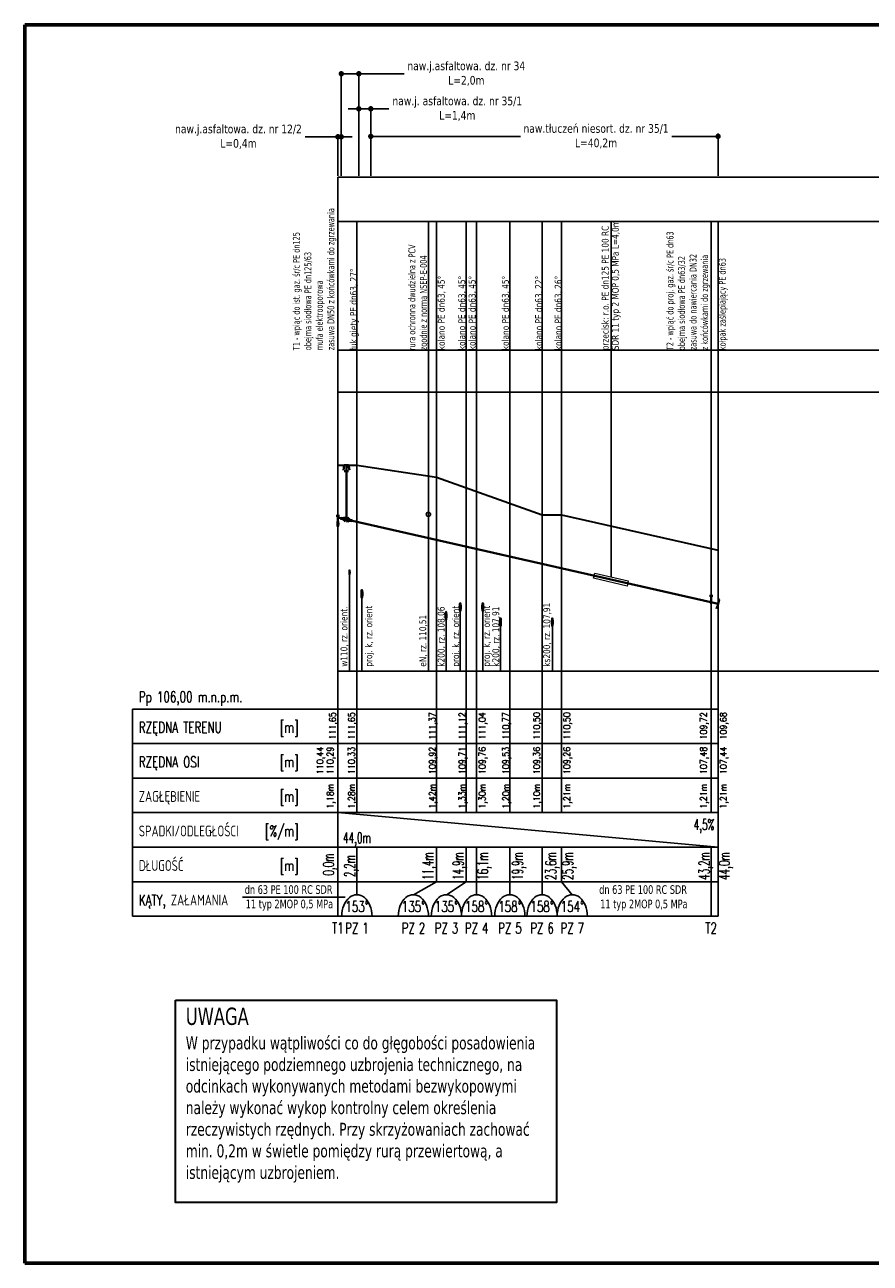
# Model space of a CAD drawing. Header units: millimetres. Extents: x 111 to 475, y 311 to 882.
# Tile 2 of 4: x 209 to 229, y 426 to 454. Entities that reach past the tile are written whole.
import ezdxf
from ezdxf.enums import TextEntityAlignment as Align

# ---------------------------------------------------------------- set-up
doc = ezdxf.new("R2010")
doc.units = ezdxf.units.MM
doc.layers.get('Defpoints').update_dxf_attribs({"color": 253})
for name, color, linetype, lineweight in [('MR_gaz', 2, 'Continuous', 40), ('MR_gaz_cien', 6, 'Continuous', 20), ('MR_gaz_dim', 5, 'Continuous', 20)]:
    doc.layers.add(name, color=color, linetype=linetype, lineweight=lineweight)
doc.styles.add('MR_text', font='tahoma.ttf', dxfattribs={"width": 0.8, "height": 1})
doc.styles.add('MR_text .15', font='simplex.shx', dxfattribs={"width": 0.9, "height": 0.15})
doc.styles.add('MR_text .20', font='tahoma.ttf', dxfattribs={"width": 0.9, "height": 0.2})
doc.styles.add('MR_text .25', font='simplex.shx', dxfattribs={"width": 0.6, "height": 0.25})
doc.dimstyles.new('dlugośc', dxfattribs={"dimscale": 0.05, "dimtxt": 0.2, "dimasz": 0, "dimexe": 0, "dimexo": 0, "dimtad": 1, "dimjust": 2, "dimdec": 1, "dimlfac": 5, "dimrnd": 0.1, "dimzin": 1, "dimtxsty": 'MR_text .25', "dimblk": 'NONE', "dimcen": 0, "dimse1": 1, "dimse2": 1, "dimsd1": 1, "dimsd2": 1, "dimadec": 0, "dimazin": 0, "dimtfac": 1, "dimtdec": 1, "dimtix": 1, "dimtmove": 0, "dimatfit": 3, "dimldrblk": 'NONE', "dimfxl": 0, "dimlwd": 0, "dimlwe": 0, "dimarcsym": 0})
doc.dimstyles.new('MR_nawierzchnia_dim', dxfattribs={"dimscale": 0.05, "dimtxt": 0.2, "dimasz": 2.5, "dimexe": 1.25, "dimexo": 0.625, "dimtad": 0, "dimdec": 1, "dimlfac": 5, "dimrnd": 0.1, "dimzin": 1, "dimtxsty": 'MR_text .20', "dimblk": 'DOT', "dimcen": 2.5, "dimadec": 0, "dimazin": 0, "dimtfac": 1, "dimtdec": 1, "dimtix": 1, "dimtmove": 0, "dimatfit": 3, "dimldrblk": 'NONE', "dimfxl": 0, "dimarcsym": 0})

# ---------------------------------------------------------------- blocks, each defined once
blk = doc.blocks.new('*D3491')
at = {"layer": 'Defpoints', "color": 0, "transparency": 16777216}
for p in [(216.187, 435.009), (216.186, 434.611), (216.187, 434.611)]:
    blk.add_point(p, dxfattribs=at)
at = {"layer": 'MR_gaz_dim', "color": 0, "transparency": 16777216, "insert": (216.006, 435.009), "char_height": 0.25, "attachment_point": 5, "rotation": 90, "style": 'MR_text .25'}
blk.add_mtext('0,0m', dxfattribs=at)
blk = doc.blocks.new('_None')
blk = doc.blocks.new('_Dot')
at = {"layer": 'MR_gaz_dim', "color": 0, "lineweight": -2}
blk.add_line((-0.5, 0), (-1, 0), dxfattribs=at)
at = {"layer": 'MR_gaz_dim', "color": 0, "const_width": 0.5}
blk.add_lwpolyline([(-0.25, 0, 1), (0.25, 0, 1)], format="xyb", close=True, dxfattribs=at)
blk = doc.blocks.new('*D3494')
at = {"layer": 'Defpoints', "color": 0, "transparency": 16777216}
for p in [(216.266, 451.865), (216.187, 450.931), (216.266, 450.931)]:
    blk.add_point(p, dxfattribs=at)
at = {"layer": 'MR_gaz_dim', "color": 0, "lineweight": -2, "transparency": 16777216}
for p, q in [((216.062, 451.865), (215.432, 451.865)), ((216.187, 450.962), (216.187, 451.928)), ((216.266, 451.865), (216.187, 451.865)), ((216.266, 450.962), (216.266, 451.928)), ((216.391, 451.865), (216.516, 451.865))]:
    blk.add_line(p, q, dxfattribs=at)
at = {"layer": 'MR_gaz_dim', "color": 0, "lineweight": -2, "transparency": 16777216, "xscale": 0.125, "yscale": 0.125, "zscale": 0.125}
blk.add_blockref('_Dot', (216.187, 451.865), dxfattribs=at)
at = {"layer": 'MR_gaz_dim', "color": 0, "lineweight": -2, "transparency": 16777216, "xscale": 0.125, "yscale": 0.125, "zscale": 0.125, "rotation": 180}
blk.add_blockref('_Dot', (216.266, 451.865), dxfattribs=at)
at = {"layer": 'MR_gaz_dim', "color": 0, "transparency": 16777216, "insert": (213.883, 451.865), "char_height": 0.2, "attachment_point": 5, "style": 'MR_text .20'}
blk.add_mtext('naw.j.asfaltowa. dz. nr 12/2\\PL=0,4m', dxfattribs=at)
blk = doc.blocks.new('PZ')
at = {"style": 'MR_text .25', "width": 0.7}
blk.add_text('PZ', height=0.25, dxfattribs=at).set_placement((-0.02, 0), align=Align.RIGHT)
blk.add_attdef('PUNKT_ZAŁAMANIA', (0.071, 0), '', height=0.25, dxfattribs=at)
blk = doc.blocks.new('*D3495')
at = {"layer": 'Defpoints', "color": 0, "transparency": 16777216}
for p in [(216.627, 434.975), (216.187, 434.611), (216.627, 434.61)]:
    blk.add_point(p, dxfattribs=at)
at = {"layer": 'MR_gaz_dim', "color": 0, "transparency": 16777216, "insert": (216.501, 434.975), "char_height": 0.25, "attachment_point": 5, "rotation": 90, "style": 'MR_text .25'}
blk.add_mtext('2,2m', dxfattribs=at)
blk = doc.blocks.new('*D3496')
at = {"layer": 'Defpoints', "color": 0, "transparency": 16777216}
for p in [(216.187, 435.411), (224.993, 435.411), (224.993, 435.411)]:
    blk.add_point(p, dxfattribs=at)
at = {"layer": 'MR_gaz_dim', "color": 0, "transparency": 16777216, "insert": (216.627, 435.591), "char_height": 0.25, "attachment_point": 5, "style": 'MR_text .25'}
blk.add_mtext('44,0m', dxfattribs=at)
blk = doc.blocks.new('*D5976')
at = {"layer": 'Defpoints', "color": 0, "transparency": 16777216}
for p in [(220.916, 434.975), (216.187, 434.61), (220.916, 434.611)]:
    blk.add_point(p, dxfattribs=at)
at = {"layer": 'MR_gaz_dim', "color": 0, "transparency": 16777216, "insert": (221.158, 434.975), "char_height": 0.25, "attachment_point": 5, "rotation": 90, "style": 'MR_text .25'}
blk.add_mtext('23,6m', dxfattribs=at)
blk = doc.blocks.new('*D5977')
at = {"layer": 'Defpoints', "color": 0, "transparency": 16777216}
for p in [(220.17, 434.975), (216.187, 434.61), (220.17, 434.609)]:
    blk.add_point(p, dxfattribs=at)
at = {"layer": 'MR_gaz_dim', "color": 0, "transparency": 16777216, "insert": (220.385, 434.975), "char_height": 0.25, "attachment_point": 5, "rotation": 90, "style": 'MR_text .25'}
blk.add_mtext('19,9m', dxfattribs=at)
blk = doc.blocks.new('*D5978')
at = {"layer": 'Defpoints', "color": 0, "transparency": 16777216}
for p in [(219.16, 434.973), (216.187, 434.609), (219.16, 434.611)]:
    blk.add_point(p, dxfattribs=at)
at = {"layer": 'MR_gaz_dim', "color": 0, "transparency": 16777216, "insert": (219.01, 434.973), "char_height": 0.25, "attachment_point": 5, "rotation": 90, "style": 'MR_text .25'}
blk.add_mtext('14,9m', dxfattribs=at)
blk = doc.blocks.new('*D5979')
at = {"layer": 'Defpoints', "color": 0, "transparency": 16777216}
for p in [(218.47, 434.973), (216.187, 434.609), (218.47, 434.608)]:
    blk.add_point(p, dxfattribs=at)
at = {"layer": 'MR_gaz_dim', "color": 0, "transparency": 16777216, "insert": (218.312, 434.973), "char_height": 0.25, "attachment_point": 5, "rotation": 90, "style": 'MR_text .25'}
blk.add_mtext('11,4m', dxfattribs=at)
blk = doc.blocks.new('*D5980')
at = {"layer": 'Defpoints', "color": 0, "transparency": 16777216}
for p in [(224.993, 434.975), (216.187, 434.61), (224.993, 434.611)]:
    blk.add_point(p, dxfattribs=at)
at = {"layer": 'MR_gaz_dim', "color": 0, "transparency": 16777216, "insert": (225.174, 434.975), "char_height": 0.25, "attachment_point": 5, "rotation": 90, "style": 'MR_text .25'}
blk.add_mtext('44,0m', dxfattribs=at)
blk = doc.blocks.new('*D5981')
at = {"layer": 'Defpoints', "color": 0, "transparency": 16777216}
for p in [(224.832, 434.975), (216.187, 434.61), (224.832, 434.611)]:
    blk.add_point(p, dxfattribs=at)
at = {"layer": 'MR_gaz_dim', "color": 0, "transparency": 16777216, "insert": (224.709, 434.975), "char_height": 0.25, "attachment_point": 5, "rotation": 90, "style": 'MR_text .25'}
blk.add_mtext('43,2m', dxfattribs=at)
blk = doc.blocks.new('*D5982')
at = {"layer": 'Defpoints', "color": 0, "transparency": 16777216}
for p in [(216.671, 453.326), (216.266, 450.931), (216.671, 450.931)]:
    blk.add_point(p, dxfattribs=at)
at = {"layer": 'MR_gaz_dim', "color": 0, "lineweight": -2, "transparency": 16777216}
for p, q in [((216.266, 450.962), (216.266, 453.389)), ((216.391, 453.326), (216.546, 453.326)), ((216.671, 450.962), (216.671, 453.389)), ((216.671, 453.326), (217.724, 453.326))]:
    blk.add_line(p, q, dxfattribs=at)
at = {"layer": 'MR_gaz_dim', "color": 0, "lineweight": -2, "transparency": 16777216, "xscale": 0.125, "yscale": 0.125, "zscale": 0.125, "rotation": 180}
blk.add_blockref('_Dot', (216.266, 453.326), dxfattribs=at)
at = {"layer": 'MR_gaz_dim', "color": 0, "lineweight": -2, "transparency": 16777216, "xscale": 0.125, "yscale": 0.125, "zscale": 0.125}
blk.add_blockref('_Dot', (216.671, 453.326), dxfattribs=at)
at = {"layer": 'MR_gaz_dim', "color": 0, "transparency": 16777216, "insert": (219.161, 453.326), "char_height": 0.2, "attachment_point": 5, "style": 'MR_text .20'}
blk.add_mtext('naw.j.asfaltowa. dz. nr 34\\PL=2,0m', dxfattribs=at)
blk = doc.blocks.new('*D5983')
at = {"layer": 'Defpoints', "color": 0, "transparency": 16777216}
for p in [(224.993, 451.876), (216.948, 450.931), (224.993, 450.931)]:
    blk.add_point(p, dxfattribs=at)
at = {"layer": 'MR_gaz_dim', "color": 0, "lineweight": -2, "transparency": 16777216}
for p, q in [((216.948, 450.962), (216.948, 451.939)), ((217.073, 451.876), (220.413, 451.876)), ((224.868, 451.876), (223.922, 451.876)), ((224.993, 450.962), (224.993, 451.939))]:
    blk.add_line(p, q, dxfattribs=at)
at = {"layer": 'MR_gaz_dim', "color": 0, "lineweight": -2, "transparency": 16777216, "xscale": 0.125, "yscale": 0.125, "zscale": 0.125, "rotation": 180}
blk.add_blockref('_Dot', (216.948, 451.876), dxfattribs=at)
at = {"layer": 'MR_gaz_dim', "color": 0, "lineweight": -2, "transparency": 16777216, "xscale": 0.125, "yscale": 0.125, "zscale": 0.125}
blk.add_blockref('_Dot', (224.993, 451.876), dxfattribs=at)
at = {"layer": 'MR_gaz_dim', "color": 0, "transparency": 16777216, "insert": (222.167, 451.876), "char_height": 0.2, "attachment_point": 5, "style": 'MR_text .20'}
blk.add_mtext('naw.tłuczeń niesort. dz. nr 35/1\\PL=40,2m', dxfattribs=at)
blk = doc.blocks.new('*D5984')
at = {"layer": 'Defpoints', "color": 0, "transparency": 16777216}
for p in [(216.948, 452.514), (216.671, 450.931), (216.948, 450.931)]:
    blk.add_point(p, dxfattribs=at)
at = {"layer": 'MR_gaz_dim', "color": 0, "lineweight": -2, "transparency": 16777216}
for p, q in [((216.546, 452.514), (216.421, 452.514)), ((216.671, 450.962), (216.671, 452.576)), ((216.671, 452.514), (216.948, 452.514)), ((216.948, 450.962), (216.948, 452.576)), ((217.073, 452.514), (217.369, 452.514))]:
    blk.add_line(p, q, dxfattribs=at)
at = {"layer": 'MR_gaz_dim', "color": 0, "lineweight": -2, "transparency": 16777216, "xscale": 0.125, "yscale": 0.125, "zscale": 0.125}
blk.add_blockref('_Dot', (216.671, 452.514), dxfattribs=at)
at = {"layer": 'MR_gaz_dim', "color": 0, "lineweight": -2, "transparency": 16777216, "xscale": 0.125, "yscale": 0.125, "zscale": 0.125, "rotation": 180}
blk.add_blockref('_Dot', (216.948, 452.514), dxfattribs=at)
at = {"layer": 'MR_gaz_dim', "color": 0, "transparency": 16777216, "insert": (218.952, 452.514), "char_height": 0.2, "attachment_point": 5, "style": 'MR_text .20'}
blk.add_mtext('naw.j. asfaltowa. dz. nr 35/1\\PL=1,4m', dxfattribs=at)
blk = doc.blocks.new('*D6004')
at = {"layer": 'Defpoints', "color": 0, "transparency": 16777216}
for p in [(219.16, 434.973), (216.187, 434.609), (219.16, 434.611)]:
    blk.add_point(p, dxfattribs=at)
at = {"layer": 'MR_gaz_dim', "color": 0, "transparency": 16777216, "insert": (219.01, 434.973), "char_height": 0.25, "attachment_point": 5, "rotation": 90, "style": 'MR_text .25'}
blk.add_mtext('14,9m', dxfattribs=at)
blk = doc.blocks.new('*D6005')
at = {"layer": 'Defpoints', "color": 0, "transparency": 16777216}
for p in [(219.4, 434.973), (216.187, 434.609), (219.4, 434.611)]:
    blk.add_point(p, dxfattribs=at)
at = {"layer": 'MR_gaz_dim', "color": 0, "transparency": 16777216, "insert": (219.58, 434.973), "char_height": 0.25, "attachment_point": 5, "rotation": 90, "style": 'MR_text .25'}
blk.add_mtext('16,1m', dxfattribs=at)
blk = doc.blocks.new('*D6006')
at = {"layer": 'Defpoints', "color": 0, "transparency": 16777216}
for p in [(221.369, 434.975), (216.187, 434.61), (221.369, 434.611)]:
    blk.add_point(p, dxfattribs=at)
at = {"layer": 'MR_gaz_dim', "color": 0, "transparency": 16777216, "insert": (221.549, 434.975), "char_height": 0.25, "attachment_point": 5, "rotation": 90, "style": 'MR_text .25'}
blk.add_mtext('25,9m', dxfattribs=at)
blk = doc.blocks.new('skrzynka uliczna')
at = {"layer": 'MR_gaz'}
for p, q in [((-0.07, -0.17), (-0.05, -0.05)), ((-0.05, -0.05), (0.05, -0.05)), ((-0.05, -0.19), (0.05, -0.19)), ((0.07, -0.17), (0.05, -0.05))]:
    blk.add_line(p, q, dxfattribs=at)
blk = doc.blocks.new('btr_zas')
at = {"layer": 'MR_gaz'}
for p, q in [((0.5, -0.5), (1.5, 0.5)), ((0.5, 0.5), (1.5, -0.5)), ((0.5, -0.5), (0.5, 0.5)), ((1.5, -0.5), (1.5, 0.5))]:
    blk.add_line(p, q, dxfattribs=at)

msp = doc.modelspace()

# ---------------------------------------------------------------- linework, layer by layer
for p, q in [((216.187, 446.923), (216.187, 449.906)), ((216.627, 436.211), (216.627, 449.906)), ((218.282, 439.485), (218.282, 449.906)), ((218.47, 436.211), (218.47, 449.906)), ((219.161, 449.906), (219.16, 436.211)), ((219.4, 436.211), (219.4, 449.906)), ((220.171, 449.906), (220.17, 436.211)), ((220.916, 436.211), (220.916, 449.906)), ((220.916, 436.211), (220.916, 449.906)), ((221.369, 436.211), (221.369, 449.906)), ((222.514, 441.673), (222.514, 449.906)), ((224.832, 436.211), (224.832, 449.906)), ((224.993, 433.811), (224.993, 449.906)), ((216.187, 445.954), (216.187, 446.923)), ((216.187, 438.611), (216.187, 445.954)), ((216.187, 438.611), (216.187, 444.261)), ((216.187, 444.261), (216.627, 444.261)), ((221.369, 438.611), (221.369, 443.111)), ((216.458, 439.485), (216.458, 441.722)), ((216.743, 441.179), (216.743, 439.485)), ((218.691, 439.485), (218.691, 440.671)), ((219.02, 439.485), (219.02, 440.873)), ((219.542, 439.485), (219.542, 440.873)), ((219.951, 440.521), (219.951, 439.485)), ((221.154, 440.521), (221.154, 439.485)), ((211.425, 433.811), (211.425, 438.611)), ((211.425, 438.611), (216.187, 438.611)), ((216.187, 433.811), (216.187, 438.611)), ((216.187, 438.611), (224.993, 438.611)), ((216.187, 438.611), (218.688, 438.611)), ((218.688, 438.611), (224.993, 438.611)), ((218.688, 438.611), (224.993, 438.611)), ((224.596, 438.611), (224.993, 438.611)), ((211.425, 437.811), (224.993, 437.811)), ((211.425, 437.011), (224.993, 437.011)), ((211.425, 436.211), (224.993, 436.211)), ((216.187, 436.211), (224.993, 435.411)), ((211.425, 435.411), (224.993, 435.411)), ((216.627, 434.311), (216.627, 435.411)), ((218.47, 434.611), (218.47, 435.411)), ((219.16, 435.411), (219.16, 434.611)), ((219.4, 434.311), (219.4, 435.411)), ((220.17, 435.411), (220.17, 434.311)), ((220.916, 434.311), (220.916, 435.411)), ((220.916, 434.311), (220.916, 435.411)), ((221.369, 434.611), (221.369, 435.411)), ((224.832, 433.811), (224.832, 435.411)), ((211.425, 434.611), (224.993, 434.611)), ((218.7, 434.311), (219.16, 434.611)), ((221.616, 434.311), (221.369, 434.611)), ((217.935, 434.311), (218.47, 434.608)), ((213.976, 434.254), (216.352, 434.254)), ((224.993, 433.811), (211.425, 433.811)), ((216.187, 433.811), (216.627, 433.811))]:
    msp.add_line(p, q)
at = {"color": 1}
for p, q in [((218.47, 443.981), (216.627, 444.261)), ((220.916, 443.111), (218.47, 443.981)), ((221.369, 443.111), (220.916, 443.111)), ((224.993, 442.293), (221.369, 443.111))]:
    msp.add_line(p, q, dxfattribs=at)
at = {"lineweight": 30}
msp.add_lwpolyline([(216.187, 444.261), (216.627, 444.261), (218.47, 443.981), (220.916, 443.111), (221.369, 443.111), (224.993, 442.293)], dxfattribs=at)
msp.add_circle((218.282, 443.121), 0.05)
for centre, major_axis in [((216.458, 441.777), (0, -0.055)), ((216.743, 441.279), (0, -0.1)), ((219.02, 440.973), (0, -0.1)), ((219.542, 440.973), (0, -0.1)), ((218.691, 440.771), (0, -0.1)), ((219.951, 440.621), (0, -0.1)), ((221.153, 440.621), (0, -0.1))]:
    msp.add_ellipse(centre, major_axis=major_axis, ratio=0.2)
for centre in [(216.627, 433.811), (217.935, 433.811), (218.7, 433.811), (219.4, 433.811), (220.17, 433.811), (220.916, 433.811), (221.616, 433.811)]:
    msp.add_ellipse(centre, major_axis=(0, -0.5), ratio=0.7, start_param=1.570796, end_param=4.712389)
at = {"layer": 'Defpoints', "color": 3, "lineweight": 60}
for p, q in [((208.933, 454.461), (208.933, 425.774)), ((208.933, 454.461), (248.917, 454.461)), ((208.933, 454.461), (248.917, 454.461)), ((208.933, 425.774), (248.917, 425.774))]:
    msp.add_line(p, q, dxfattribs=at)
at = {"layer": 'Defpoints', "color": 254}
for p, q in [((216.187, 449.906), (216.187, 450.931)), ((216.187, 450.931), (282.536, 450.931)), ((216.187, 449.906), (283.913, 449.906)), ((216.187, 446.923), (282.101, 446.923)), ((216.187, 445.954), (282.339, 445.954))]:
    msp.add_line(p, q, dxfattribs=at)
at = {"layer": 'Defpoints'}
msp.add_line((216.187, 439.485), (282.938, 439.485), dxfattribs=at)
at = {"layer": 'MR_gaz'}
for p, q in [((216.384, 444.261), (216.384, 443.002)), ((216.187, 443.086), (216.147, 443.086)), ((216.187, 443.046), (216.187, 443.086)), ((216.187, 443.086), (216.227, 443.086)), ((216.187, 442.901), (216.187, 443.046)), ((216.187, 443.046), (224.993, 441.051)), ((224.832, 441.236), (224.792, 441.236)), ((224.832, 441.196), (224.832, 441.236)), ((224.832, 441.236), (224.872, 441.236)), ((224.832, 441.088), (224.832, 441.196))]:
    msp.add_line(p, q, dxfattribs=at)
for points in [[(224.993, 441.051), (224.971, 440.954), (224.941, 440.961)], [(224.993, 441.051), (225.016, 441.148), (224.987, 441.155)]]:
    msp.add_lwpolyline(points, dxfattribs=at)
for centre, major_axis, ratio in [((216.187, 442.901), (0, -0.0625), 0.200001), ((224.832, 441.088), (0, -0.0315), 0.2)]:
    msp.add_ellipse(centre, major_axis=major_axis, ratio=ratio, dxfattribs=at)
at = {"layer": 'MR_gaz_cien'}
for points in [[(216.269, 443.056), (216.316, 443.045), (216.304, 442.995), (216.257, 443.005)], [(216.466, 443.009), (216.513, 442.998), (216.501, 442.948), (216.454, 442.958)]]:
    msp.add_lwpolyline(points, close=True, dxfattribs=at)
msp.add_lwpolyline([(222.107, 441.642), (222.135, 441.762), (222.914, 441.579), (222.886, 441.46), (222.107, 441.642)], dxfattribs=at)
at = {"layer": 'MR_gaz_dim', "lineweight": 30}
msp.add_lwpolyline([(212.423, 431.87), (221.252, 431.87), (221.252, 427.18), (212.423, 427.18), (212.423, 431.87)], dxfattribs=at)

# ---------------------------------------------------------------- block references
at = {"layer": 'MR_gaz'}
msp.add_blockref('skrzynka uliczna', (216.384, 444.311), dxfattribs=at)
at = {"layer": 'MR_gaz', "xscale": 0.1, "yscale": 0.1, "zscale": 0.1, "rotation": 345.3947286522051}
msp.add_blockref('btr_zas', (216.287, 443.027), dxfattribs=at)
at = {"layer": 'MR_gaz_dim'}
for p, values in [((216.681, 433.411), {'PUNKT_ZAŁAMANIA': '1'}), ((217.989, 433.411), {'PUNKT_ZAŁAMANIA': '2'}), ((218.754, 433.411), {'PUNKT_ZAŁAMANIA': '3'}), ((219.454, 433.411), {'PUNKT_ZAŁAMANIA': '4'}), ((220.224, 433.411), {'PUNKT_ZAŁAMANIA': '5'}), ((220.969, 433.411), {'PUNKT_ZAŁAMANIA': '6'}), ((221.669, 433.411), {'PUNKT_ZAŁAMANIA': '7'})]:
    msp.add_blockref('PZ', p, dxfattribs=at).add_auto_attribs(values)

# ---------------------------------------------------------------- texts
at = {"layer": 'MR_gaz_dim', "width": 0.9}
for s, style, p in [('przecisk: r.o. PE dn125 PE 100 RC ', 'MR_text', (222.458, 446.923)), ('SDR 11 typ 2 MOP 0,5 MPa L=4,0m ', 'MR_text', (222.692, 446.923)), ('łuk giety PE dn63, 27%%D', 'MR_text', (216.627, 446.923)), ('kolano PE dn63, 45%%D', 'MR_text', (218.661, 446.923)), ('kolano PE dn63, 45%%D', 'MR_text', (219.136, 446.923)), ('kolano PE dn63, 45%%D', 'MR_text', (219.375, 446.923)), ('kolano PE dn63, 45%%D', 'MR_text', (220.146, 446.923)), ('kolano PE dn63, 22%%D', 'MR_text', (220.916, 446.923)), ('kolano PE dn63, 26%%D', 'MR_text', (221.369, 446.923)), ('w110, rz. orient.', 'MR_text .20', (216.407, 439.592)), ('proj. k, rz. orient', 'MR_text .20', (216.981, 439.592)), ('k200, rz. 108,06', 'MR_text .20', (218.658, 439.592)), ('proj. k, rz. orient', 'MR_text .20', (218.994, 439.592)), ('proj. k, rz. orient', 'MR_text .20', (219.707, 439.592)), ('k200, rz. 107,91', 'MR_text .20', (219.923, 439.592)), ('ks200, rz. 107,91', 'MR_text .20', (221.103, 439.592)), ('eN, rz. 110,51', 'MR_text .20', (218.232, 439.592))]:
    msp.add_text(s, height=0.16, rotation=90, dxfattribs=dict(at, style=style)).set_placement(p)
at = {"layer": 'MR_gaz_dim', "style": 'MR_text .25', "width": 0.7}
for s, p in [('Pp 106,00 m.n.p.m.', (211.575, 438.768)), ('RZĘDNA TERENU', (211.575, 438.061)), ('RZĘDNA OSI ', (211.575, 437.261)), ('ZAGŁĘBIENIE', (211.575, 436.461)), ('SPADKI/ODLEGŁOŚCI', (211.575, 435.661)), ('DŁUGOŚĆ', (211.575, 434.861)), ('KĄTY, ZAŁAMANIA', (211.575, 434.061)), ('T1', (216.051, 433.414)), ('T2', (224.697, 433.414))]:
    msp.add_text(s, height=0.25, dxfattribs=at).set_placement(p)
at = {"layer": 'MR_gaz_dim', "color": 0, "style": 'MR_text .15', "width": 0.9}
for s, p in [('111,65', (216.137, 437.902)), ('111,65', (216.578, 437.902)), ('111,37', (218.449, 437.902)), ('111,12', (219.14, 437.902)), ('111,04', (219.605, 437.902)), ('110,77', (220.151, 437.902)), ('110,50', (220.866, 437.902)), ('110,50', (221.564, 437.902)), ('109,72', (224.73, 437.902)), ('109,68', (225.189, 437.902)), ('110,44', (215.847, 437.102)), ('110,29', (216.084, 437.102)), ('110,33', (216.578, 437.102)), ('109,92', (218.449, 437.102)), ('109,71', (219.14, 437.102)), ('109,76', (219.605, 437.102)), ('109,53', (220.151, 437.102)), ('109,36', (220.866, 437.102)), ('109,26', (221.564, 437.102)), ('107,48', (224.73, 437.102)), ('107,44', (225.189, 437.102)), ('1,18m', (216.084, 436.302)), ('1,28m', (216.578, 436.302)), ('1,42m', (218.449, 436.302)), ('1,33m', (219.14, 436.302)), ('1,30m', (219.605, 436.302)), ('1,20m', (220.151, 436.302)), ('1,10m', (220.866, 436.302)), ('1,21m', (221.564, 436.302)), ('1,21m', (224.73, 436.302)), ('1,21m', (225.189, 436.302))]:
    msp.add_text(s, height=0.15, rotation=90, dxfattribs=at).set_placement(p)
at = {"layer": 'MR_gaz_dim', "style": 'MR_text .25', "width": 0.7}
for s, p in [('[m]', (215.276, 438.061)), ('[m]', (215.276, 437.261)), ('[m]', (215.276, 436.461)), ('[%/m]', (215.276, 435.661)), ('[m]', (215.276, 434.861))]:
    msp.add_text(s, height=0.25, dxfattribs=at).set_placement(p, align=Align.RIGHT)
for s, p in [('153%%D', (216.627, 433.911)), ('135%%D', (217.935, 433.911)), ('135%%D', (218.7, 433.911)), ('158%%D', (219.4, 433.911)), ('158%%D', (220.17, 433.911)), ('158%%D', (220.916, 433.911)), ('154%%D', (221.616, 433.911))]:
    msp.add_text(s, height=0.25, dxfattribs=at).set_placement(p, align=Align.CENTER)
at = {"layer": 'MR_gaz_dim', "char_height": 0.16, "attachment_point": 4, "rotation": 90, "style": 'MR_text'}
for s, insert in [('\\A1;T1 - wpiąc do ist. gaz. śr/c PE dn125\\Pobejma siodłowa PE dn125/63\\Pmufa elektrooporowa \\Pzasuwa DN50 z końcówkami do zgrzewania', (215.647, 446.923)), ('\\A1;T2 - wpiąć do proj. gaz. śr/c PE dn63\\Pobejma siodłowa PE dn63/32 \\Pzasuwa do nawiercania DN32 \\Pz końcówkami do zgrzewania ', (224.303, 446.923)), ('\\A1;kołpak zaślepiający PE dn63', (225.113, 446.923)), ('{\\fTahoma|b0|i0|c238|p34;rura ochronna dwudzielna z PCV\\Pzgodnie z normą NSEP-E-004}', (218.057, 446.923))]:
    msp.add_mtext(s, dxfattribs=dict(at, insert=insert))
at = {"layer": 'MR_gaz_dim', "insert": (224.666, 435.897), "char_height": 0.25, "attachment_point": 5, "style": 'MR_text .25'}
msp.add_mtext('4,5%', dxfattribs=at)
at = {"layer": 'MR_gaz_dim', "attachment_point": 4, "style": 'MR_text'}
for s, insert, char_height, width in [('\\pi0.073789;dn 63 PE 100 RC SDR \\P\\pi0.096731;11 typ 2MOP 0,5 MPa', (213.955, 434.234), 0.2, 2.25562), ('\\pi0.073789;dn 63 PE 100 RC SDR \\P\\pi0.096731;11 typ 2MOP 0,5 MPa', (222.166, 434.234), 0.2, 2.25562), ('{\\H1.3333x;UWAGA} \\PW przypadku wątpliwości co do głęgobości posadowienia istniejącego podziemnego uzbrojenia technicznego, na odcinkach wykonywanych metodami bezwykopowymi należy wykonać wykop kontrolny celem określenia rzeczywistych rzędnych. Przy skrzyżowaniach zachować min. 0,2m w świetle pomiędzy rurą przewiertową, a istniejącym uzbrojeniem.', (212.663, 429.668), 0.3, 8.48455)]:
    msp.add_mtext(s, dxfattribs=dict(at, insert=insert, char_height=char_height, width=width))

# ---------------------------------------------------------------- dimensions: what is measured, and where the dimension line sits
at = {"layer": 'MR_gaz_dim'}
for base, p1, p2, text, picture, middle in [((216.671, 453.326), (216.266, 450.931), (216.671, 450.931), 'naw.j.asfaltowa. dz. nr 34\\P<>', '*D5982', (219.161, 453.326)), ((216.948, 452.514), (216.671, 450.931), (216.948, 450.931), 'naw.j. asfaltowa. dz. nr 35/1\\P<>', '*D5984', (218.952, 452.514)), ((224.993, 451.876), (216.948, 450.931), (224.993, 450.931), 'naw.tłuczeń niesort. dz. nr 35/1\\P<>', '*D5983', (222.167, 451.876)), ((216.266, 451.865), (216.187, 450.931), (216.266, 450.931), 'naw.j.asfaltowa. dz. nr 12/2\\P<>', '*D3494', (213.883, 451.865))]:
    dim = msp.add_linear_dim(base=base, p1=p1, p2=p2, text=text, dimstyle='MR_nawierzchnia_dim', override={"dimpost": 'L=<>m'}, dxfattribs=at)
    dim.commit()
    dim.dimension.update_dxf_attribs({"geometry": picture, "text_midpoint": middle, "dimtype": 160})
dim = msp.add_linear_dim(base=(224.993, 435.411), p1=(216.187, 435.411), p2=(224.993, 435.411), dimstyle='dlugośc', override={"dimpost": 'm'}, dxfattribs=at)
dim.commit()
dim.dimension.update_dxf_attribs({"geometry": '*D3496', "text_midpoint": (216.627, 435.411), "dimtype": 160})
for base, p1, p2, picture, middle in [((216.187, 435.009), (216.186, 434.611), (216.187, 434.611), '*D3491', (216.006, 435.009)), ((220.916, 434.975), (216.187, 434.61), (220.916, 434.611), '*D5976', (221.158, 434.975)), ((220.17, 434.975), (216.187, 434.61), (220.17, 434.609), '*D5977', (220.385, 434.975)), ((224.993, 434.975), (216.187, 434.61), (224.993, 434.611), '*D5980', (225.174, 434.975)), ((224.832, 434.975), (216.187, 434.61), (224.832, 434.611), '*D5981', (224.709, 434.975)), ((221.369, 434.975), (216.187, 434.61), (221.369, 434.611), '*D6006', (221.549, 434.975)), ((219.16, 434.973), (216.187, 434.609), (219.16, 434.611), '*D5978', (219.01, 434.973)), ((218.47, 434.973), (216.187, 434.609), (218.47, 434.608), '*D5979', (218.312, 434.973)), ((219.16, 434.973), (216.187, 434.609), (219.16, 434.611), '*D6004', (219.01, 434.973)), ((219.4, 434.973), (216.187, 434.609), (219.4, 434.611), '*D6005', (219.58, 434.973)), ((216.627, 434.975), (216.187, 434.611), (216.627, 434.61), '*D3495', (216.501, 434.975))]:
    dim = msp.add_linear_dim(base=base, p1=p1, p2=p2, dimstyle='dlugośc', override={"dimpost": 'm'}, dxfattribs=at)
    dim.commit()
    dim.dimension.update_dxf_attribs({"geometry": picture, "text_midpoint": middle, "dimtype": 160, "text_rotation": 90})

doc.saveas('drawing.dxf')
